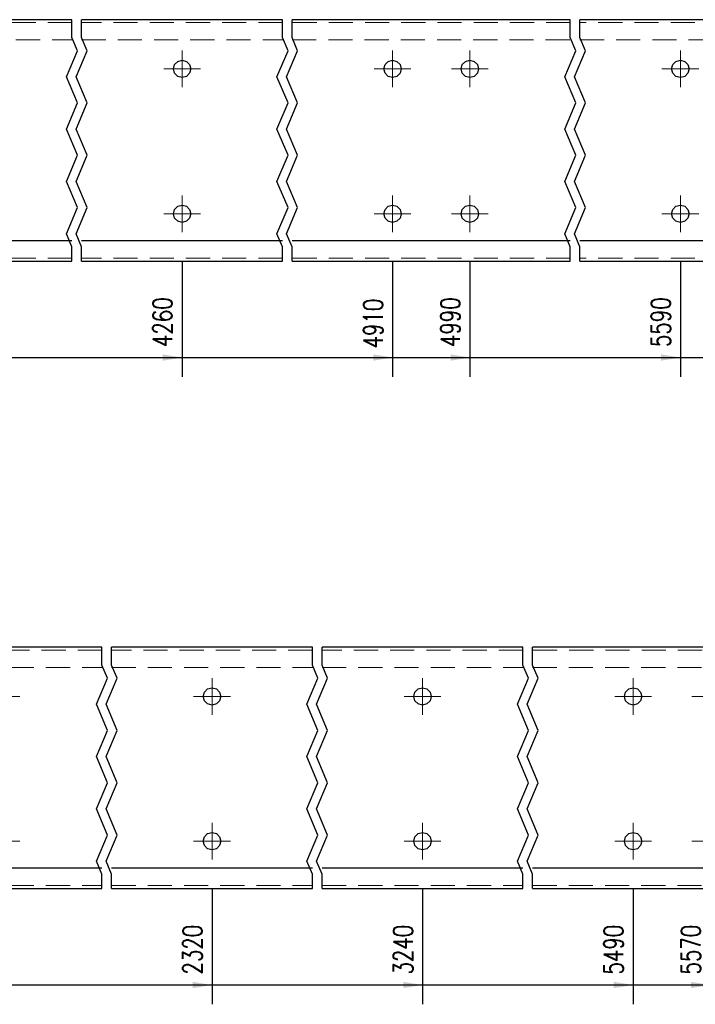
# Model space of a CAD drawing. Header units: millimetres. Extents: x -134 to 978, y 9358 to 10027.
# Tile 9 of 44: x -9 to 61, y 9614 to 9716. Entities that reach past the tile are written whole.
import ezdxf

# ---------------------------------------------------------------- set-up
doc = ezdxf.new("R2010")
doc.units = ezdxf.units.MM
doc.header["$LTSCALE"] = 10
doc.linetypes.add('HIDDEN', pattern=[0.375, 0.25, -0.125])
doc.linetypes.add('MITTE', pattern=[2, 1.25, -0.25, 0.25, -0.25])
doc.layers.get('Defpoints').update_dxf_attribs({"color": 1})
for name, color, linetype, lineweight in [('PS_Bolt', 4, 'Continuous', 13), ('PS_DIM', 4, 'Continuous', 13), ('PS_Hidden', 2, 'HIDDEN', 9), ('PS_Mid', 5, 'MITTE', 15), ('PS_Shape', 161, 'Continuous', 30), ('PS_SOLID', 7, 'Continuous', 30)]:
    doc.layers.add(name, color=color, linetype=linetype, lineweight=lineweight)
doc.styles.add('simplex', font='simplex.shx', dxfattribs={"width": 0.75})
doc.dimstyles.new('1_10_GŁ_DS1-LS10', dxfattribs={"dimtxt": 2, "dimasz": 2, "dimexe": 2, "dimexo": 5, "dimgap": 1, "dimtad": 1, "dimjust": 4, "dimdec": 0, "dimlfac": 10, "dimtxsty": 'simplex', "dimblk1": 'NONE', "dimsah": 1, "dimcen": 2, "dimclrd": 256, "dimclre": 256, "dimclrt": 3, "dimadec": 1, "dimazin": 0, "dimtfac": 1, "dimtdec": 0, "dimtmove": 2, "dimatfit": 3, "dimfxl": 1, "dimarcsym": 0})

# ---------------------------------------------------------------- blocks, each defined once
blk = doc.blocks.new('*D70')
at = {"layer": 'Defpoints', "color": 0, "transparency": 16777216}
for p in [(7.7, 9696.34), (-86.6, 9691.44), (7.7, 9681.44)]:
    blk.add_point(p, dxfattribs=at)
at = {"layer": 'PS_DIM', "lineweight": -2, "transparency": 16777216}
for p, q in [((7.7, 9691.34), (7.7, 9679.44)), ((-86.6, 9686.44), (-86.6, 9679.44)), ((-86.6, 9681.44), (5.7, 9681.44))]:
    blk.add_line(p, q, dxfattribs=at)
at = {"layer": 'PS_DIM', "transparency": 16777216}
blk.add_solid([(5.7, 9681.77), (5.7, 9681.11), (7.7, 9681.44)], dxfattribs=at)
at = {"layer": 'PS_DIM', "color": 3, "transparency": 16777216, "insert": (5.68, 9685.1), "char_height": 2, "attachment_point": 5, "rotation": 90, "style": 'simplex'}
blk.add_mtext('4260', dxfattribs=at)
blk = doc.blocks.new('_None')
blk = doc.blocks.new('*D71')
at = {"layer": 'Defpoints', "color": 0, "transparency": 16777216}
for p in [(29.5, 9696.34), (-86.6, 9691.44), (29.5, 9681.44)]:
    blk.add_point(p, dxfattribs=at)
at = {"layer": 'PS_DIM', "lineweight": -2, "transparency": 16777216}
for p, q in [((29.5, 9691.34), (29.5, 9679.44)), ((-86.6, 9686.44), (-86.6, 9679.44)), ((-86.6, 9681.44), (27.5, 9681.44))]:
    blk.add_line(p, q, dxfattribs=at)
at = {"layer": 'PS_DIM', "transparency": 16777216}
blk.add_solid([(27.5, 9681.77), (27.5, 9681.11), (29.5, 9681.44)], dxfattribs=at)
at = {"layer": 'PS_DIM', "color": 3, "transparency": 16777216, "insert": (27.48, 9684.96), "char_height": 2, "attachment_point": 5, "rotation": 90, "style": 'simplex'}
blk.add_mtext('4910', dxfattribs=at)
blk = doc.blocks.new('*D72')
at = {"layer": 'Defpoints', "color": 0, "transparency": 16777216}
for p in [(37.5, 9696.34), (-86.6, 9691.44), (37.5, 9681.44)]:
    blk.add_point(p, dxfattribs=at)
at = {"layer": 'PS_DIM', "lineweight": -2, "transparency": 16777216}
for p, q in [((37.5, 9691.34), (37.5, 9679.44)), ((-86.6, 9686.44), (-86.6, 9679.44)), ((-86.6, 9681.44), (35.5, 9681.44))]:
    blk.add_line(p, q, dxfattribs=at)
at = {"layer": 'PS_DIM', "transparency": 16777216}
blk.add_solid([(35.5, 9681.77), (35.5, 9681.11), (37.5, 9681.44)], dxfattribs=at)
at = {"layer": 'PS_DIM', "color": 3, "transparency": 16777216, "insert": (35.48, 9685.1), "char_height": 2, "attachment_point": 5, "rotation": 90, "style": 'simplex'}
blk.add_mtext('4990', dxfattribs=at)
blk = doc.blocks.new('*D73')
at = {"layer": 'Defpoints', "color": 0, "transparency": 16777216}
for p in [(59.3, 9696.34), (-86.6, 9691.44), (59.3, 9681.44)]:
    blk.add_point(p, dxfattribs=at)
at = {"layer": 'PS_DIM', "lineweight": -2, "transparency": 16777216}
for p, q in [((59.3, 9691.34), (59.3, 9679.44)), ((-86.6, 9686.44), (-86.6, 9679.44)), ((-86.6, 9681.44), (57.3, 9681.44))]:
    blk.add_line(p, q, dxfattribs=at)
at = {"layer": 'PS_DIM', "transparency": 16777216}
blk.add_solid([(57.3, 9681.77), (57.3, 9681.11), (59.3, 9681.44)], dxfattribs=at)
at = {"layer": 'PS_DIM', "color": 3, "transparency": 16777216, "insert": (57.28, 9685.1), "char_height": 2, "attachment_point": 5, "rotation": 90, "style": 'simplex'}
blk.add_mtext('5590', dxfattribs=at)
blk = doc.blocks.new('*D74')
at = {"layer": 'Defpoints', "color": 0, "transparency": 16777216}
for p in [(80.3, 9696.34), (-86.6, 9691.44), (80.3, 9681.44)]:
    blk.add_point(p, dxfattribs=at)
at = {"layer": 'PS_DIM', "lineweight": -2, "transparency": 16777216}
for p, q in [((80.3, 9691.34), (80.3, 9679.44)), ((-86.6, 9686.44), (-86.6, 9679.44)), ((-86.6, 9681.44), (78.3, 9681.44))]:
    blk.add_line(p, q, dxfattribs=at)
at = {"layer": 'PS_DIM', "transparency": 16777216}
blk.add_solid([(78.3, 9681.77), (78.3, 9681.11), (80.3, 9681.44)], dxfattribs=at)
at = {"layer": 'PS_DIM', "color": 3, "transparency": 16777216, "insert": (78.28, 9685.1), "char_height": 2, "attachment_point": 5, "rotation": 90, "style": 'simplex'}
blk.add_mtext('5800', dxfattribs=at)
blk = doc.blocks.new('*D75')
at = {"layer": 'Defpoints', "color": 0, "transparency": 16777216}
for p in [(-86.6, 9691.44), (83.3, 9691.44), (83.3, 9681.44)]:
    blk.add_point(p, dxfattribs=at)
at = {"layer": 'PS_DIM', "lineweight": -2, "transparency": 16777216}
for p, q in [((-86.6, 9686.44), (-86.6, 9679.44)), ((83.3, 9686.44), (83.3, 9679.44)), ((-86.6, 9681.44), (81.3, 9681.44))]:
    blk.add_line(p, q, dxfattribs=at)
at = {"layer": 'PS_DIM', "transparency": 16777216}
blk.add_solid([(81.3, 9681.77), (81.3, 9681.11), (83.3, 9681.44)], dxfattribs=at)
at = {"layer": 'PS_DIM', "color": 3, "transparency": 16777216, "insert": (81.82, 9685.21), "char_height": 2, "attachment_point": 5, "rotation": 90, "style": 'simplex'}
blk.add_mtext('5830', dxfattribs=at)
blk = doc.blocks.new('*D88')
at = {"layer": 'Defpoints', "color": 0, "transparency": 16777216}
for p in [(10.8, 9631.34), (-86.6, 9626.44), (10.8, 9616.44)]:
    blk.add_point(p, dxfattribs=at)
at = {"layer": 'PS_DIM', "lineweight": -2, "transparency": 16777216}
for p, q in [((10.8, 9626.34), (10.8, 9614.44)), ((-86.6, 9621.44), (-86.6, 9614.44)), ((-86.6, 9616.44), (8.8, 9616.44))]:
    blk.add_line(p, q, dxfattribs=at)
at = {"layer": 'PS_DIM', "transparency": 16777216}
blk.add_solid([(8.8, 9616.77), (8.8, 9616.11), (10.8, 9616.44)], dxfattribs=at)
at = {"layer": 'PS_DIM', "color": 3, "transparency": 16777216, "insert": (8.78, 9620.1), "char_height": 2, "attachment_point": 5, "rotation": 90, "style": 'simplex'}
blk.add_mtext('2320', dxfattribs=at)
blk = doc.blocks.new('*D89')
at = {"layer": 'Defpoints', "color": 0, "transparency": 16777216}
for p in [(32.6, 9631.34), (-86.6, 9626.44), (32.6, 9616.44)]:
    blk.add_point(p, dxfattribs=at)
at = {"layer": 'PS_DIM', "lineweight": -2, "transparency": 16777216}
for p, q in [((32.6, 9626.34), (32.6, 9614.44)), ((-86.6, 9621.44), (-86.6, 9614.44)), ((-86.6, 9616.44), (30.6, 9616.44))]:
    blk.add_line(p, q, dxfattribs=at)
at = {"layer": 'PS_DIM', "transparency": 16777216}
blk.add_solid([(30.6, 9616.77), (30.6, 9616.11), (32.6, 9616.44)], dxfattribs=at)
at = {"layer": 'PS_DIM', "color": 3, "transparency": 16777216, "insert": (30.58, 9620.1), "char_height": 2, "attachment_point": 5, "rotation": 90, "style": 'simplex'}
blk.add_mtext('3240', dxfattribs=at)
blk = doc.blocks.new('*D90')
at = {"layer": 'Defpoints', "color": 0, "transparency": 16777216}
for p in [(54.4, 9631.34), (-86.6, 9626.44), (54.4, 9616.44)]:
    blk.add_point(p, dxfattribs=at)
at = {"layer": 'PS_DIM', "lineweight": -2, "transparency": 16777216}
for p, q in [((54.4, 9626.34), (54.4, 9614.44)), ((-86.6, 9621.44), (-86.6, 9614.44)), ((-86.6, 9616.44), (52.4, 9616.44))]:
    blk.add_line(p, q, dxfattribs=at)
at = {"layer": 'PS_DIM', "transparency": 16777216}
blk.add_solid([(52.4, 9616.77), (52.4, 9616.11), (54.4, 9616.44)], dxfattribs=at)
at = {"layer": 'PS_DIM', "color": 3, "transparency": 16777216, "insert": (52.38, 9620.1), "char_height": 2, "attachment_point": 5, "rotation": 90, "style": 'simplex'}
blk.add_mtext('5490', dxfattribs=at)
blk = doc.blocks.new('*D91')
at = {"layer": 'Defpoints', "color": 0, "transparency": 16777216}
for p in [(62.4, 9631.34), (-86.6, 9626.44), (62.4, 9616.44)]:
    blk.add_point(p, dxfattribs=at)
at = {"layer": 'PS_DIM', "lineweight": -2, "transparency": 16777216}
for p, q in [((62.4, 9626.34), (62.4, 9614.44)), ((-86.6, 9621.44), (-86.6, 9614.44)), ((-86.6, 9616.44), (60.4, 9616.44))]:
    blk.add_line(p, q, dxfattribs=at)
at = {"layer": 'PS_DIM', "transparency": 16777216}
blk.add_solid([(60.4, 9616.77), (60.4, 9616.11), (62.4, 9616.44)], dxfattribs=at)
at = {"layer": 'PS_DIM', "color": 3, "transparency": 16777216, "insert": (60.38, 9620.1), "char_height": 2, "attachment_point": 5, "rotation": 90, "style": 'simplex'}
blk.add_mtext('5570', dxfattribs=at)
blk = doc.blocks.new('*D92')
at = {"layer": 'Defpoints', "color": 0, "transparency": 16777216}
for p in [(-86.6, 9626.44), (83.3, 9626.44), (83.3, 9616.44)]:
    blk.add_point(p, dxfattribs=at)
at = {"layer": 'PS_DIM', "lineweight": -2, "transparency": 16777216}
for p, q in [((-86.6, 9621.44), (-86.6, 9614.44)), ((83.3, 9621.44), (83.3, 9614.44)), ((-86.6, 9616.44), (81.3, 9616.44))]:
    blk.add_line(p, q, dxfattribs=at)
at = {"layer": 'PS_DIM', "transparency": 16777216}
blk.add_solid([(81.3, 9616.77), (81.3, 9616.11), (83.3, 9616.44)], dxfattribs=at)
at = {"layer": 'PS_DIM', "color": 3, "transparency": 16777216, "insert": (81.28, 9620.1), "char_height": 2, "attachment_point": 5, "rotation": 90, "style": 'simplex'}
blk.add_mtext('5830', dxfattribs=at)
blk = doc.blocks.new('*X576')
at = {"color": 3, "linetype": 'Continuous'}
blk.add_line((29.5, 9696.24), (29.5, 9696.24), dxfattribs=at)
blk.add_line((29.5, 9696.24), (29.5, 9696.24), dxfattribs=at)
blk.add_line((29.5, 9696.24), (29.5, 9696.24), dxfattribs=at)
blk.add_line((29.5, 9696.24), (29.5, 9696.24), dxfattribs=at)
blk.add_line((29.5, 9696.24), (29.5, 9696.24), dxfattribs=at)
blk = doc.blocks.new('*X578')
at = {"color": 3, "linetype": 'Continuous'}
blk.add_line((37.5, 9696.24), (37.5, 9696.24), dxfattribs=at)
blk.add_line((37.5, 9696.24), (37.5, 9696.24), dxfattribs=at)
blk.add_line((37.5, 9696.24), (37.5, 9696.24), dxfattribs=at)
blk.add_line((37.5, 9696.24), (37.5, 9696.24), dxfattribs=at)
blk.add_line((37.5, 9696.24), (37.5, 9696.24), dxfattribs=at)
blk = doc.blocks.new('*X580')
at = {"color": 1}
for p, q in [((-3.7, 9714.58), (-3.7, 9716.44)), ((-2.7, 9714.58), (-2.7, 9716.44)), ((18.1, 9714.58), (18.1, 9716.44)), ((19.1, 9714.58), (19.1, 9716.44)), ((47.9, 9714.58), (47.9, 9716.44)), ((48.9, 9714.58), (48.9, 9716.44)), ((-3.13, 9713.23), (-3.7, 9714.58)), ((-2.13, 9713.23), (-2.7, 9714.58)), ((18.67, 9713.23), (18.1, 9714.58)), ((19.67, 9713.23), (19.1, 9714.58)), ((48.47, 9713.23), (47.9, 9714.58)), ((49.47, 9713.23), (48.9, 9714.58)), ((-4.27, 9710.52), (-3.13, 9713.23)), ((-3.27, 9710.52), (-2.13, 9713.23)), ((17.53, 9710.52), (18.67, 9713.23)), ((18.53, 9710.52), (19.67, 9713.23)), ((47.33, 9710.52), (48.47, 9713.23)), ((48.33, 9710.52), (49.47, 9713.23)), ((-3.13, 9707.81), (-4.27, 9710.52)), ((-2.13, 9707.81), (-3.27, 9710.52)), ((18.67, 9707.81), (17.53, 9710.52)), ((19.67, 9707.81), (18.53, 9710.52)), ((48.47, 9707.81), (47.33, 9710.52)), ((49.47, 9707.81), (48.33, 9710.52)), ((-4.27, 9705.1), (-3.13, 9707.81)), ((-3.27, 9705.1), (-2.13, 9707.81)), ((17.53, 9705.1), (18.67, 9707.81)), ((18.53, 9705.1), (19.67, 9707.81)), ((47.33, 9705.1), (48.47, 9707.81)), ((48.33, 9705.1), (49.47, 9707.81)), ((-3.13, 9702.39), (-4.27, 9705.1)), ((-2.13, 9702.39), (-3.27, 9705.1)), ((18.67, 9702.39), (17.53, 9705.1)), ((19.67, 9702.39), (18.53, 9705.1)), ((48.47, 9702.39), (47.33, 9705.1)), ((49.47, 9702.39), (48.33, 9705.1)), ((-4.27, 9699.68), (-3.13, 9702.39)), ((-3.27, 9699.68), (-2.13, 9702.39)), ((17.53, 9699.68), (18.67, 9702.39)), ((18.53, 9699.68), (19.67, 9702.39)), ((47.33, 9699.68), (48.47, 9702.39)), ((48.33, 9699.68), (49.47, 9702.39)), ((-3.13, 9696.97), (-4.27, 9699.68)), ((-2.13, 9696.97), (-3.27, 9699.68)), ((18.67, 9696.97), (17.53, 9699.68)), ((19.67, 9696.97), (18.53, 9699.68)), ((48.47, 9696.97), (47.33, 9699.68)), ((49.47, 9696.97), (48.33, 9699.68)), ((-4.27, 9694.26), (-3.13, 9696.97)), ((-3.27, 9694.26), (-2.13, 9696.97)), ((17.53, 9694.26), (18.67, 9696.97)), ((18.53, 9694.26), (19.67, 9696.97)), ((47.33, 9694.26), (48.47, 9696.97)), ((48.33, 9694.26), (49.47, 9696.97)), ((-3.7, 9692.91), (-4.27, 9694.26)), ((-2.7, 9692.91), (-3.27, 9694.26)), ((18.1, 9692.91), (17.53, 9694.26)), ((19.1, 9692.91), (18.53, 9694.26)), ((47.9, 9692.91), (47.33, 9694.26)), ((48.9, 9692.91), (48.33, 9694.26)), ((-3.7, 9691.44), (-3.7, 9692.91)), ((-2.7, 9691.44), (-2.7, 9692.91)), ((18.1, 9691.44), (18.1, 9692.91)), ((19.1, 9691.44), (19.1, 9692.91)), ((47.9, 9691.44), (47.9, 9692.91)), ((48.9, 9691.44), (48.9, 9692.91))]:
    blk.add_line(p, q, dxfattribs=at)
at = {"layer": 'PS_Hidden', "color": 2, "linetype": 'HIDDEN'}
for p, q in [((-3.7, 9716.14), (-24.5, 9716.14)), ((18.1, 9716.14), (-2.7, 9716.14)), ((47.9, 9716.14), (19.1, 9716.14)), ((83.3, 9716.14), (48.9, 9716.14)), ((-24.5, 9714.34), (-3.7, 9714.34)), ((-2.7, 9714.34), (18.1, 9714.34)), ((19.1, 9714.34), (47.9, 9714.34)), ((48.9, 9714.34), (83.3, 9714.34)), ((-3.7, 9691.74), (-24.5, 9691.74)), ((18.1, 9691.74), (-2.7, 9691.74)), ((47.9, 9691.74), (19.1, 9691.74)), ((83.3, 9691.74), (48.9, 9691.74))]:
    blk.add_line(p, q, dxfattribs=at)
at = {"layer": 'PS_Mid', "color": 5, "linetype": 'MITTE'}
for p, q in [((7.7, 9713.24), (7.7, 9709.44)), ((29.5, 9713.24), (29.5, 9709.44)), ((37.5, 9713.24), (37.5, 9709.44)), ((59.3, 9713.24), (59.3, 9709.44)), ((9.6, 9711.34), (5.8, 9711.34)), ((31.4, 9711.34), (27.6, 9711.34)), ((39.4, 9711.34), (35.6, 9711.34)), ((61.2, 9711.34), (57.4, 9711.34)), ((7.7, 9698.24), (7.7, 9694.44)), ((29.5, 9698.24), (29.5, 9694.44)), ((37.5, 9698.24), (37.5, 9694.44)), ((59.3, 9698.24), (59.3, 9694.44)), ((9.6, 9696.34), (5.8, 9696.34)), ((31.4, 9696.34), (27.6, 9696.34)), ((39.4, 9696.34), (35.6, 9696.34)), ((61.2, 9696.34), (57.4, 9696.34))]:
    blk.add_line(p, q, dxfattribs=at)
at = {"layer": 'PS_SOLID', "color": 7, "linetype": 'Continuous'}
for p, q in [((-3.7, 9716.44), (-14.1, 9716.44)), ((7.7, 9716.44), (-2.7, 9716.44)), ((18.1, 9716.44), (7.7, 9716.44)), ((29.5, 9716.44), (19.1, 9716.44)), ((37.5, 9716.44), (29.5, 9716.44)), ((47.9, 9716.44), (37.5, 9716.44)), ((59.3, 9716.44), (48.9, 9716.44)), ((80.3, 9716.44), (59.3, 9716.44)), ((6.8, 9711.34), (6.92, 9711.79)), ((6.92, 9711.79), (7.25, 9712.12)), ((7.25, 9712.12), (7.7, 9712.24)), ((7.7, 9712.24), (8.15, 9712.12)), ((8.15, 9712.12), (8.48, 9711.79)), ((8.48, 9711.79), (8.6, 9711.34)), ((28.6, 9711.34), (28.72, 9711.79)), ((28.72, 9711.79), (29.05, 9712.12)), ((29.05, 9712.12), (29.5, 9712.24)), ((29.5, 9712.24), (29.95, 9712.12)), ((29.95, 9712.12), (30.28, 9711.79)), ((30.28, 9711.79), (30.4, 9711.34)), ((36.6, 9711.34), (36.72, 9711.79)), ((36.72, 9711.79), (37.05, 9712.12)), ((37.05, 9712.12), (37.5, 9712.24)), ((37.5, 9712.24), (37.95, 9712.12)), ((37.95, 9712.12), (38.28, 9711.79)), ((38.28, 9711.79), (38.4, 9711.34)), ((58.4, 9711.34), (58.52, 9711.79)), ((58.52, 9711.79), (58.85, 9712.12)), ((58.85, 9712.12), (59.3, 9712.24)), ((59.3, 9712.24), (59.75, 9712.12)), ((59.75, 9712.12), (60.08, 9711.79)), ((60.08, 9711.79), (60.2, 9711.34)), ((6.92, 9710.89), (6.8, 9711.34)), ((7.25, 9710.56), (6.92, 9710.89)), ((7.7, 9710.44), (7.25, 9710.56)), ((8.15, 9710.56), (7.7, 9710.44)), ((8.48, 9710.89), (8.15, 9710.56)), ((8.6, 9711.34), (8.48, 9710.89)), ((28.72, 9710.89), (28.6, 9711.34)), ((29.05, 9710.56), (28.72, 9710.89)), ((29.5, 9710.44), (29.05, 9710.56)), ((29.95, 9710.56), (29.5, 9710.44)), ((30.28, 9710.89), (29.95, 9710.56)), ((30.4, 9711.34), (30.28, 9710.89)), ((36.72, 9710.89), (36.6, 9711.34)), ((37.05, 9710.56), (36.72, 9710.89)), ((37.5, 9710.44), (37.05, 9710.56)), ((37.95, 9710.56), (37.5, 9710.44)), ((38.28, 9710.89), (37.95, 9710.56)), ((38.4, 9711.34), (38.28, 9710.89)), ((58.52, 9710.89), (58.4, 9711.34)), ((58.85, 9710.56), (58.52, 9710.89)), ((59.3, 9710.44), (58.85, 9710.56)), ((59.75, 9710.56), (59.3, 9710.44)), ((60.08, 9710.89), (59.75, 9710.56)), ((60.2, 9711.34), (60.08, 9710.89)), ((7.25, 9697.12), (7.7, 9697.24)), ((7.7, 9697.24), (8.15, 9697.12)), ((29.05, 9697.12), (29.5, 9697.24)), ((29.5, 9697.24), (29.95, 9697.12)), ((37.05, 9697.12), (37.5, 9697.24)), ((37.5, 9697.24), (37.95, 9697.12)), ((58.85, 9697.12), (59.3, 9697.24)), ((59.3, 9697.24), (59.75, 9697.12)), ((6.8, 9696.34), (6.92, 9696.79)), ((6.92, 9695.89), (6.8, 9696.34)), ((6.92, 9696.79), (7.25, 9697.12)), ((8.15, 9697.12), (8.48, 9696.79)), ((8.48, 9696.79), (8.6, 9696.34)), ((8.6, 9696.34), (8.48, 9695.89)), ((28.6, 9696.34), (28.72, 9696.79)), ((28.72, 9695.89), (28.6, 9696.34)), ((28.72, 9696.79), (29.05, 9697.12)), ((29.95, 9697.12), (30.28, 9696.79)), ((30.28, 9696.79), (30.4, 9696.34)), ((30.4, 9696.34), (30.28, 9695.89)), ((36.6, 9696.34), (36.72, 9696.79)), ((36.72, 9695.89), (36.6, 9696.34)), ((36.72, 9696.79), (37.05, 9697.12)), ((37.95, 9697.12), (38.28, 9696.79)), ((38.28, 9696.79), (38.4, 9696.34)), ((38.4, 9696.34), (38.28, 9695.89)), ((58.4, 9696.34), (58.52, 9696.79)), ((58.52, 9695.89), (58.4, 9696.34)), ((58.52, 9696.79), (58.85, 9697.12)), ((59.75, 9697.12), (60.08, 9696.79)), ((60.08, 9696.79), (60.2, 9696.34)), ((60.2, 9696.34), (60.08, 9695.89)), ((7.25, 9695.56), (6.92, 9695.89)), ((7.7, 9695.44), (7.25, 9695.56)), ((8.15, 9695.56), (7.7, 9695.44)), ((8.48, 9695.89), (8.15, 9695.56)), ((29.05, 9695.56), (28.72, 9695.89)), ((29.5, 9695.44), (29.05, 9695.56)), ((29.95, 9695.56), (29.5, 9695.44)), ((30.28, 9695.89), (29.95, 9695.56)), ((37.05, 9695.56), (36.72, 9695.89)), ((37.5, 9695.44), (37.05, 9695.56)), ((37.95, 9695.56), (37.5, 9695.44)), ((38.28, 9695.89), (37.95, 9695.56)), ((58.85, 9695.56), (58.52, 9695.89)), ((59.3, 9695.44), (58.85, 9695.56)), ((59.75, 9695.56), (59.3, 9695.44)), ((60.08, 9695.89), (59.75, 9695.56)), ((-3.7, 9693.54), (-24.5, 9693.54)), ((18.1, 9693.54), (-2.7, 9693.54)), ((47.9, 9693.54), (19.1, 9693.54)), ((83.3, 9693.54), (48.9, 9693.54)), ((-24.5, 9691.44), (-3.7, 9691.44)), ((-2.7, 9691.44), (18.1, 9691.44)), ((19.1, 9691.44), (47.9, 9691.44)), ((48.9, 9691.44), (83.3, 9691.44))]:
    blk.add_line(p, q, dxfattribs=at)
blk = doc.blocks.new('*X583')
at = {"color": 3, "linetype": 'Continuous'}
blk.add_line((37.5, 9711.24), (37.5, 9711.24), dxfattribs=at)
blk.add_line((37.5, 9711.24), (37.5, 9711.24), dxfattribs=at)
blk.add_line((37.5, 9711.24), (37.5, 9711.24), dxfattribs=at)
blk.add_line((37.5, 9711.24), (37.5, 9711.24), dxfattribs=at)
blk.add_line((37.5, 9711.24), (37.5, 9711.24), dxfattribs=at)
blk = doc.blocks.new('*X584')
at = {"color": 3, "linetype": 'Continuous'}
blk.add_line((29.5, 9711.24), (29.5, 9711.24), dxfattribs=at)
blk.add_line((29.5, 9711.24), (29.5, 9711.24), dxfattribs=at)
blk.add_line((29.5, 9711.24), (29.5, 9711.24), dxfattribs=at)
blk.add_line((29.5, 9711.24), (29.5, 9711.24), dxfattribs=at)
blk.add_line((29.5, 9711.24), (29.5, 9711.24), dxfattribs=at)
blk = doc.blocks.new('*X597')
at = {"color": 3, "linetype": 'Continuous'}
blk.add_line((54.4, 9631.24), (54.4, 9631.24), dxfattribs=at)
blk.add_line((54.4, 9631.24), (54.4, 9631.24), dxfattribs=at)
blk.add_line((54.4, 9631.24), (54.4, 9631.24), dxfattribs=at)
blk.add_line((54.4, 9631.24), (54.4, 9631.24), dxfattribs=at)
blk.add_line((54.4, 9631.24), (54.4, 9631.24), dxfattribs=at)
blk = doc.blocks.new('*X600')
at = {"color": 3, "linetype": 'Continuous'}
blk.add_line((54.4, 9646.24), (54.4, 9646.24), dxfattribs=at)
blk.add_line((54.4, 9646.24), (54.4, 9646.24), dxfattribs=at)
blk.add_line((54.4, 9646.24), (54.4, 9646.24), dxfattribs=at)
blk.add_line((54.4, 9646.24), (54.4, 9646.24), dxfattribs=at)
blk.add_line((54.4, 9646.24), (54.4, 9646.24), dxfattribs=at)
blk = doc.blocks.new('*X602')
at = {"color": 1}
for p, q in [((-0.6, 9649.58), (-0.6, 9651.44)), ((0.4, 9649.58), (0.4, 9651.44)), ((21.2, 9649.58), (21.2, 9651.44)), ((22.2, 9649.58), (22.2, 9651.44)), ((43, 9649.58), (43, 9651.44)), ((44, 9649.58), (44, 9651.44)), ((-0.03, 9648.23), (-0.6, 9649.58)), ((0.97, 9648.23), (0.4, 9649.58)), ((21.77, 9648.23), (21.2, 9649.58)), ((22.77, 9648.23), (22.2, 9649.58)), ((43.57, 9648.23), (43, 9649.58)), ((44.57, 9648.23), (44, 9649.58)), ((-1.17, 9645.52), (-0.03, 9648.23)), ((-0.17, 9645.52), (0.97, 9648.23)), ((20.63, 9645.52), (21.77, 9648.23)), ((21.63, 9645.52), (22.77, 9648.23)), ((42.43, 9645.52), (43.57, 9648.23)), ((43.43, 9645.52), (44.57, 9648.23)), ((-0.03, 9642.81), (-1.17, 9645.52)), ((0.97, 9642.81), (-0.17, 9645.52)), ((21.77, 9642.81), (20.63, 9645.52)), ((22.77, 9642.81), (21.63, 9645.52)), ((43.57, 9642.81), (42.43, 9645.52)), ((44.57, 9642.81), (43.43, 9645.52)), ((-1.17, 9640.1), (-0.03, 9642.81)), ((-0.17, 9640.1), (0.97, 9642.81)), ((20.63, 9640.1), (21.77, 9642.81)), ((21.63, 9640.1), (22.77, 9642.81)), ((42.43, 9640.1), (43.57, 9642.81)), ((43.43, 9640.1), (44.57, 9642.81)), ((-0.03, 9637.39), (-1.17, 9640.1)), ((0.97, 9637.39), (-0.17, 9640.1)), ((21.77, 9637.39), (20.63, 9640.1)), ((22.77, 9637.39), (21.63, 9640.1)), ((43.57, 9637.39), (42.43, 9640.1)), ((44.57, 9637.39), (43.43, 9640.1)), ((-1.17, 9634.68), (-0.03, 9637.39)), ((-0.17, 9634.68), (0.97, 9637.39)), ((20.63, 9634.68), (21.77, 9637.39)), ((21.63, 9634.68), (22.77, 9637.39)), ((42.43, 9634.68), (43.57, 9637.39)), ((43.43, 9634.68), (44.57, 9637.39)), ((-0.03, 9631.97), (-1.17, 9634.68)), ((0.97, 9631.97), (-0.17, 9634.68)), ((21.77, 9631.97), (20.63, 9634.68)), ((22.77, 9631.97), (21.63, 9634.68)), ((43.57, 9631.97), (42.43, 9634.68)), ((44.57, 9631.97), (43.43, 9634.68)), ((-1.17, 9629.26), (-0.03, 9631.97)), ((-0.17, 9629.26), (0.97, 9631.97)), ((20.63, 9629.26), (21.77, 9631.97)), ((21.63, 9629.26), (22.77, 9631.97)), ((42.43, 9629.26), (43.57, 9631.97)), ((43.43, 9629.26), (44.57, 9631.97)), ((-0.6, 9627.91), (-1.17, 9629.26)), ((0.4, 9627.91), (-0.17, 9629.26)), ((21.2, 9627.91), (20.63, 9629.26)), ((22.2, 9627.91), (21.63, 9629.26)), ((43, 9627.91), (42.43, 9629.26)), ((44, 9627.91), (43.43, 9629.26)), ((-0.6, 9626.44), (-0.6, 9627.91)), ((0.4, 9626.44), (0.4, 9627.91)), ((21.2, 9626.44), (21.2, 9627.91)), ((22.2, 9626.44), (22.2, 9627.91)), ((43, 9626.44), (43, 9627.91)), ((44, 9626.44), (44, 9627.91))]:
    blk.add_line(p, q, dxfattribs=at)
at = {"layer": 'PS_Hidden', "color": 2, "linetype": 'HIDDEN'}
for p, q in [((-0.6, 9651.14), (-21.4, 9651.14)), ((21.2, 9651.14), (0.4, 9651.14)), ((43, 9651.14), (22.2, 9651.14)), ((72.8, 9651.14), (44, 9651.14)), ((-21.4, 9649.34), (-0.6, 9649.34)), ((0.4, 9649.34), (21.2, 9649.34)), ((22.2, 9649.34), (43, 9649.34)), ((44, 9649.34), (72.8, 9649.34)), ((-21.4, 9626.74), (-0.6, 9626.74)), ((0.4, 9626.74), (21.2, 9626.74)), ((22.2, 9626.74), (43, 9626.74)), ((44, 9626.74), (72.8, 9626.74))]:
    blk.add_line(p, q, dxfattribs=at)
at = {"layer": 'PS_Mid', "color": 5, "linetype": 'MITTE'}
for p, q in [((10.8, 9648.24), (10.8, 9644.44)), ((32.6, 9648.24), (32.6, 9644.44)), ((54.4, 9648.24), (54.4, 9644.44)), ((-9.1, 9646.34), (-12.9, 9646.34)), ((12.7, 9646.34), (8.9, 9646.34)), ((34.5, 9646.34), (30.7, 9646.34)), ((56.3, 9646.34), (52.5, 9646.34)), ((64.3, 9646.34), (60.5, 9646.34)), ((10.8, 9633.24), (10.8, 9629.44)), ((32.6, 9633.24), (32.6, 9629.44)), ((54.4, 9633.24), (54.4, 9629.44)), ((-9.1, 9631.34), (-12.9, 9631.34)), ((12.7, 9631.34), (8.9, 9631.34)), ((34.5, 9631.34), (30.7, 9631.34)), ((56.3, 9631.34), (52.5, 9631.34)), ((64.3, 9631.34), (60.5, 9631.34))]:
    blk.add_line(p, q, dxfattribs=at)
at = {"layer": 'PS_SOLID', "color": 7, "linetype": 'Continuous'}
for p, q in [((-0.6, 9651.44), (-11, 9651.44)), ((10.8, 9651.44), (0.4, 9651.44)), ((21.2, 9651.44), (10.8, 9651.44)), ((32.6, 9651.44), (22.2, 9651.44)), ((43, 9651.44), (32.6, 9651.44)), ((54.4, 9651.44), (44, 9651.44)), ((62.4, 9651.44), (54.4, 9651.44)), ((10.35, 9647.12), (10.8, 9647.24)), ((10.8, 9647.24), (11.25, 9647.12)), ((32.15, 9647.12), (32.6, 9647.24)), ((32.6, 9647.24), (33.05, 9647.12)), ((53.95, 9647.12), (54.4, 9647.24)), ((54.4, 9647.24), (54.85, 9647.12)), ((9.9, 9646.34), (10.02, 9646.79)), ((10.02, 9645.89), (9.9, 9646.34)), ((10.02, 9646.79), (10.35, 9647.12)), ((11.25, 9647.12), (11.58, 9646.79)), ((11.58, 9646.79), (11.7, 9646.34)), ((11.7, 9646.34), (11.58, 9645.89)), ((31.7, 9646.34), (31.82, 9646.79)), ((31.82, 9645.89), (31.7, 9646.34)), ((31.82, 9646.79), (32.15, 9647.12)), ((33.05, 9647.12), (33.38, 9646.79)), ((33.38, 9646.79), (33.5, 9646.34)), ((33.5, 9646.34), (33.38, 9645.89)), ((53.5, 9646.34), (53.62, 9646.79)), ((53.62, 9645.89), (53.5, 9646.34)), ((53.62, 9646.79), (53.95, 9647.12)), ((54.85, 9647.12), (55.18, 9646.79)), ((55.18, 9646.79), (55.3, 9646.34)), ((55.3, 9646.34), (55.18, 9645.89)), ((10.35, 9645.56), (10.02, 9645.89)), ((10.8, 9645.44), (10.35, 9645.56)), ((11.25, 9645.56), (10.8, 9645.44)), ((11.58, 9645.89), (11.25, 9645.56)), ((32.15, 9645.56), (31.82, 9645.89)), ((32.6, 9645.44), (32.15, 9645.56)), ((33.05, 9645.56), (32.6, 9645.44)), ((33.38, 9645.89), (33.05, 9645.56)), ((53.95, 9645.56), (53.62, 9645.89)), ((54.4, 9645.44), (53.95, 9645.56)), ((54.85, 9645.56), (54.4, 9645.44)), ((55.18, 9645.89), (54.85, 9645.56)), ((10.02, 9631.79), (10.35, 9632.12)), ((10.35, 9632.12), (10.8, 9632.24)), ((10.8, 9632.24), (11.25, 9632.12)), ((11.25, 9632.12), (11.58, 9631.79)), ((31.82, 9631.79), (32.15, 9632.12)), ((32.15, 9632.12), (32.6, 9632.24)), ((32.6, 9632.24), (33.05, 9632.12)), ((33.05, 9632.12), (33.38, 9631.79)), ((53.62, 9631.79), (53.95, 9632.12)), ((53.95, 9632.12), (54.4, 9632.24)), ((54.4, 9632.24), (54.85, 9632.12)), ((54.85, 9632.12), (55.18, 9631.79)), ((9.9, 9631.34), (10.02, 9631.79)), ((10.02, 9630.89), (9.9, 9631.34)), ((10.35, 9630.56), (10.02, 9630.89)), ((11.58, 9630.89), (11.25, 9630.56)), ((11.58, 9631.79), (11.7, 9631.34)), ((11.7, 9631.34), (11.58, 9630.89)), ((31.7, 9631.34), (31.82, 9631.79)), ((31.82, 9630.89), (31.7, 9631.34)), ((32.15, 9630.56), (31.82, 9630.89)), ((33.38, 9630.89), (33.05, 9630.56)), ((33.38, 9631.79), (33.5, 9631.34)), ((33.5, 9631.34), (33.38, 9630.89)), ((53.5, 9631.34), (53.62, 9631.79)), ((53.62, 9630.89), (53.5, 9631.34)), ((53.95, 9630.56), (53.62, 9630.89)), ((55.18, 9630.89), (54.85, 9630.56)), ((55.18, 9631.79), (55.3, 9631.34)), ((55.3, 9631.34), (55.18, 9630.89)), ((10.8, 9630.44), (10.35, 9630.56)), ((11.25, 9630.56), (10.8, 9630.44)), ((32.6, 9630.44), (32.15, 9630.56)), ((33.05, 9630.56), (32.6, 9630.44)), ((54.4, 9630.44), (53.95, 9630.56)), ((54.85, 9630.56), (54.4, 9630.44)), ((-0.6, 9628.54), (-21.4, 9628.54)), ((21.2, 9628.54), (0.4, 9628.54)), ((43, 9628.54), (22.2, 9628.54)), ((72.8, 9628.54), (44, 9628.54)), ((-21.4, 9626.44), (-0.6, 9626.44)), ((0.4, 9626.44), (21.2, 9626.44)), ((22.2, 9626.44), (43, 9626.44)), ((44, 9626.44), (72.8, 9626.44))]:
    blk.add_line(p, q, dxfattribs=at)

msp = doc.modelspace()

# ---------------------------------------------------------------- block references
at = {"layer": 'PS_Bolt', "color": 3}
for name in ['*X584', '*X583', '*X576', '*X578', '*X600', '*X597']:
    msp.add_blockref(name, (0, 0), dxfattribs=at)
at = {"layer": 'PS_Shape', "color": 5}
for name in ['*X580', '*X602']:
    msp.add_blockref(name, (0, 0), dxfattribs=at)

# ---------------------------------------------------------------- dimensions: what is measured, and where the dimension line sits
at = {"layer": 'PS_DIM'}
for base, p1, p2, text, picture, middle in [((7.7, 9681.44), (-86.6, 9691.44), (7.7, 9696.34), '4260', '*D70', (5.68, 9685.1)), ((29.5, 9681.44), (-86.6, 9691.44), (29.5, 9696.34), '4910', '*D71', (27.48, 9684.96)), ((37.5, 9681.44), (-86.6, 9691.44), (37.5, 9696.34), '4990', '*D72', (35.48, 9685.1)), ((59.3, 9681.44), (-86.6, 9691.44), (59.3, 9696.34), '5590', '*D73', (57.28, 9685.1)), ((80.3, 9681.44), (-86.6, 9691.44), (80.3, 9696.34), '5800', '*D74', (78.28, 9685.1)), ((83.3, 9681.44), (-86.6, 9691.44), (83.3, 9691.44), '5830', '*D75', (81.82, 9685.21)), ((10.8, 9616.44), (-86.6, 9626.44), (10.8, 9631.34), '2320', '*D88', (8.78, 9620.1)), ((32.6, 9616.44), (-86.6, 9626.44), (32.6, 9631.34), '3240', '*D89', (30.58, 9620.1)), ((54.4, 9616.44), (-86.6, 9626.44), (54.4, 9631.34), '5490', '*D90', (52.38, 9620.1)), ((62.4, 9616.44), (-86.6, 9626.44), (62.4, 9631.34), '5570', '*D91', (60.38, 9620.1)), ((83.3, 9616.44), (-86.6, 9626.44), (83.3, 9626.44), '5830', '*D92', (81.28, 9620.1))]:
    dim = msp.add_linear_dim(base=base, p1=p1, p2=p2, text=text, dimstyle='1_10_GŁ_DS1-LS10', dxfattribs=at)
    dim.commit()
    dim.dimension.update_dxf_attribs({"geometry": picture, "text_midpoint": middle, "dimtype": 128, "text_rotation": 90})

doc.saveas('drawing.dxf')
